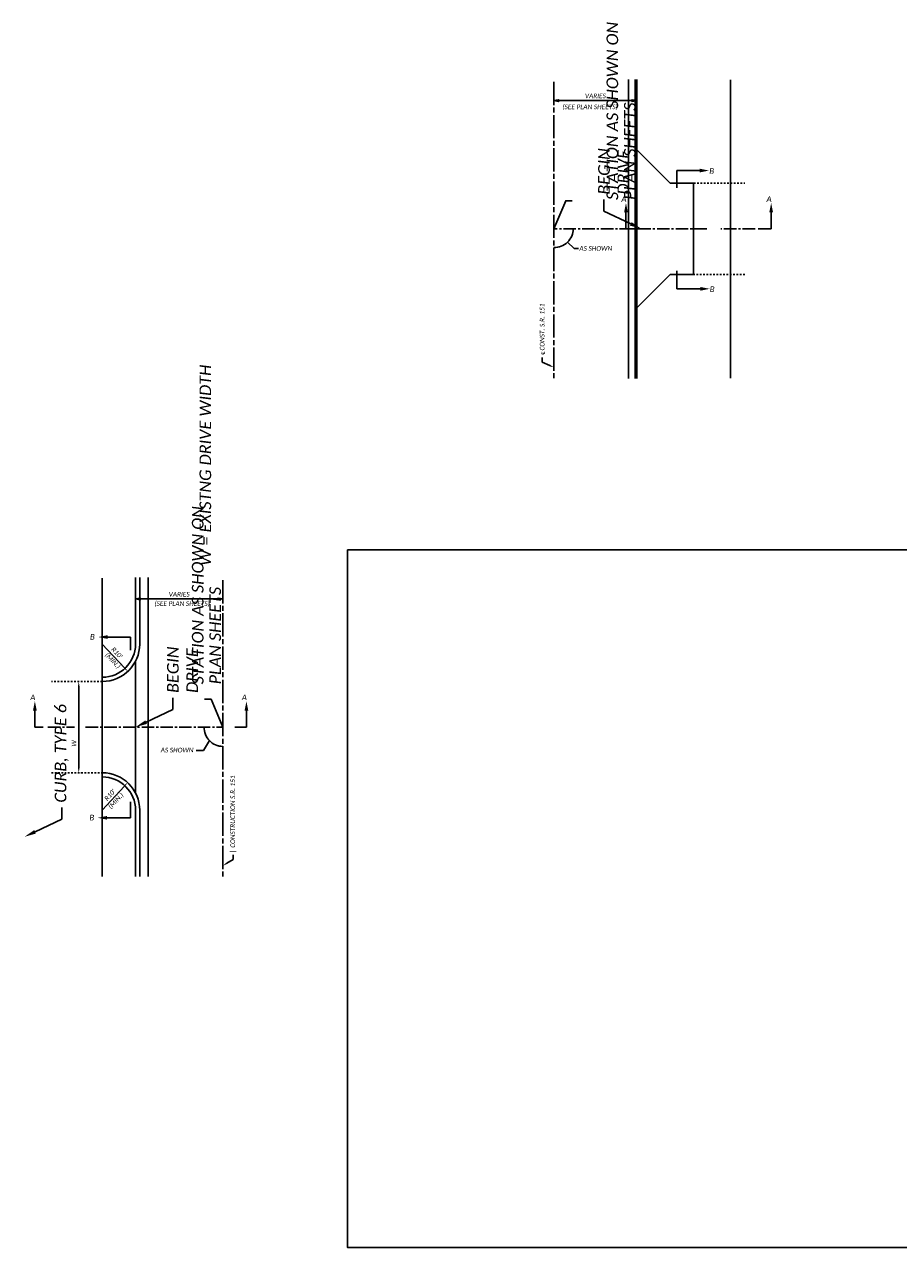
# Model space of a CAD drawing. Header units: feet. Extents: x -1912 to 2476272, y 5839 to 232881.
# Tile 1 of 3: x -1912 to -1859, y 5839 to 5912. Entities that reach past the tile are written whole.
import ezdxf
from ezdxf import colors
from ezdxf.entities.mleader import LeaderData, LeaderLine
from ezdxf.math import Vec2, Vec3

# ---------------------------------------------------------------- set-up
doc = ezdxf.new("R2010")
doc.units = ezdxf.units.FT
doc.header["$MEASUREMENT"] = 0
for name, pattern in [('CENTER2', [1.125, 0.75, -0.125, 0.125, -0.125]), ('CL', [2, 0.3, -0.15, 1.4, -0.15]), ('OhDOT_USTN5', [0.11, 0.055, -0.055]), ('rowex', [0])]:
    doc.linetypes.add(name, pattern=pattern)
for name, color, linetype in [('GE_P_Driveway_CL', 7, 'CENTER2'), ('GE_X_CL', 7, 'CL'), ('PV_P_Curb', 120, 'Continuous'), ('PV_P_Drive', 230, 'Continuous'), ('PV_X_Driveway', 7, 'OhDOT_USTN5'), ('RW_X_Fee_RW', 6, 'rowex'), ('SH_Text', 7, 'Continuous'), ('SH_TextH', 4, 'Continuous'), ('SH_TextM', 7, 'Continuous')]:
    doc.layers.add(name, color=color, linetype=linetype)
doc.layers.add('SC_Scratch7', color=140, linetype='Continuous', plot=False)
doc.styles.add('Slanted Normal (0.14) Fixed Spacing Font 31', font='calibrii.ttf', dxfattribs={"height": 0.14})
doc.styles.add('Slanted Normal (0.14) Font 31', font='calibrii.ttf', dxfattribs={"height": 0.14})
doc.styles.add('Slanted Sub-Title (0.17) Font 31', font='calibrii.ttf', dxfattribs={"height": 0.17})
doc.styles.add('Straight-Normal', font='calibri.ttf', dxfattribs={"height": 0.14})
doc.dimstyles.new('Dec-0  Slanted', dxfattribs={"dimtxt": 0.14, "dimasz": 0.14, "dimexe": 0.07, "dimexo": 0.125, "dimgap": 0.07, "dimtad": 1, "dimdec": 0, "dimzin": 3, "dimdsep": 46, "dimtxsty": 'Slanted Normal (0.14) Fixed Spacing Font 31', "dimcen": 0.1, "dimclrd": 95, "dimclre": 95, "dimclrt": 256, "dimaunit": 1, "dimadec": 5, "dimazin": 3, "dimtfac": 1, "dimtdec": 0, "dimtmove": 0, "dimatfit": 0, "dimfxl": 1, "dimtolj": 1, "dimtzin": 0, "dimlwd": -1, "dimlwe": -1, "dimarcsym": 0})
doc.dimstyles.new('Dec-0  Straight', dxfattribs={"dimtxt": 0.14, "dimasz": 0.14, "dimexe": 0.07, "dimexo": 0.07, "dimgap": 0.07, "dimtad": 1, "dimdec": 0, "dimzin": 3, "dimdsep": 46, "dimtxsty": 'Straight-Normal', "dimblk": 'Dim1', "dimcen": 0, "dimclrd": 95, "dimclre": 95, "dimclrt": 7, "dimadec": 0, "dimazin": 3, "dimtfac": 1, "dimtdec": 0, "dimtix": 1, "dimtofl": 0, "dimtmove": 1, "dimatfit": 3, "dimldrblk": 'Dim1', "dimfxl": 1, "dimtolj": 1, "dimtzin": 0, "dimlwd": -1, "dimlwe": -1, "dimarcsym": 0})

# ---------------------------------------------------------------- blocks, each defined once
blk = doc.blocks.new('TERMF')
at = {"color": 7, "linetype": 'Continuous', "lineweight": 0}
blk.add_solid([(-0.14, -0.028), (-0.14, 0.028), (0, 0)], dxfattribs=at)
blk = doc.blocks.new('Dim1')
h = blk.add_hatch(color=4)
h.dxf.hatch_style = 1
h.paths.add_polyline_path([(0, 0), (-1, -0.2), (-1, 0.2)])
at = {"color": 4}
blk.add_lwpolyline([(0, 0), (-1, -0.2), (-1, 0.2), (0, 0)], dxfattribs=at)
blk = doc.blocks.new('*D941')
at = {"layer": 'Defpoints', "color": 0, "transparency": 16777216}
for p in [(-1904.86, 5877.731), (-1899.61, 5876.809), (-1904.86, 5876.172)]:
    blk.add_point(p, dxfattribs=at)
at = {"layer": 'SH_TextM', "color": 95, "linetype": 'Continuous', "transparency": 16777216}
for p, q in [((-1904.86, 5876.312), (-1904.86, 5877.871)), ((-1899.89, 5877.731), (-1904.58, 5877.731))]:
    blk.add_line(p, q, dxfattribs=at)
at = {"layer": 'SH_TextM', "color": 95, "transparency": 16777216, "xscale": 0.28, "yscale": 0.28, "zscale": 0.28, "rotation": 180}
blk.add_blockref('Dim1', (-1904.86, 5877.731), dxfattribs=at)
at = {"layer": 'SH_TextM', "color": 95, "transparency": 16777216, "xscale": 0.28, "yscale": 0.28, "zscale": 0.28}
blk.add_blockref('Dim1', (-1899.61, 5877.731), dxfattribs=at)
at = {"layer": 'SH_TextM', "color": 7, "transparency": 16777216, "insert": (-1902.235, 5878.015), "char_height": 0.28, "attachment_point": 5, "style": 'Slanted Normal (0.14) Font 31'}
blk.add_mtext('\\A1;VARIES', dxfattribs=at)
blk = doc.blocks.new('*D948')
at = {"layer": 'Defpoints', "color": 0, "transparency": 16777216}
for p in [(-1906.86, 5875.016), (-1905.326, 5873.37)]:
    blk.add_point(p, dxfattribs=at)
at = {"layer": 'SH_TextM', "color": 95, "linetype": 'Continuous', "transparency": 16777216}
blk.add_line((-1906.86, 5875.016), (-1905.517, 5873.575), dxfattribs=at)
at = {"layer": 'SH_TextM', "color": 95, "transparency": 16777216}
blk.add_solid([(-1905.482, 5873.607), (-1905.551, 5873.543), (-1905.326, 5873.37)], dxfattribs=at)
at = {"layer": 'SH_TextM', "transparency": 16777216, "insert": (-1905.981, 5874.488), "char_height": 0.28, "attachment_point": 5, "rotation": 312.99526, "style": 'Slanted Normal (0.14) Fixed Spacing Font 31'}
blk.add_mtext("\\A1;R10'", dxfattribs=at)
blk = doc.blocks.new('*D949')
at = {"layer": 'Defpoints', "color": 0, "transparency": 16777216}
for p in [(-1905.341, 5866.675), (-1906.86, 5865.016)]:
    blk.add_point(p, dxfattribs=at)
at = {"layer": 'SH_TextM', "color": 95, "linetype": 'Continuous', "transparency": 16777216}
blk.add_line((-1906.86, 5865.016), (-1905.53, 5866.469), dxfattribs=at)
at = {"layer": 'SH_TextM', "color": 95, "transparency": 16777216}
blk.add_solid([(-1905.564, 5866.5), (-1905.495, 5866.437), (-1905.341, 5866.675)], dxfattribs=at)
at = {"layer": 'SH_TextM', "transparency": 16777216, "insert": (-1906.404, 5865.934), "char_height": 0.28, "attachment_point": 5, "rotation": 47.52898, "style": 'Slanted Normal (0.14) Fixed Spacing Font 31'}
blk.add_mtext("\\A1;R10'", dxfattribs=at)
blk = doc.blocks.new('*D950')
at = {"layer": 'Defpoints', "color": 0, "transparency": 16777216}
for p in [(-1908.391, 5872.766), (-1908.276, 5872.766), (-1908.391, 5867.266)]:
    blk.add_point(p, dxfattribs=at)
at = {"layer": 'SH_TextM', "color": 95, "linetype": 'Continuous', "transparency": 16777216}
for p, q in [((-1908.276, 5867.546), (-1908.276, 5872.486)), ((-1908.141, 5872.766), (-1908.136, 5872.766)), ((-1908.141, 5867.266), (-1908.136, 5867.266))]:
    blk.add_line(p, q, dxfattribs=at)
at = {"layer": 'SH_TextM', "color": 95, "transparency": 16777216}
for points in [[(-1908.323, 5872.486), (-1908.23, 5872.486), (-1908.276, 5872.766)], [(-1908.323, 5867.546), (-1908.23, 5867.546), (-1908.276, 5867.266)]]:
    blk.add_solid(points, dxfattribs=at)
at = {"layer": 'SH_TextM', "transparency": 16777216, "insert": (-1908.557, 5869.036), "char_height": 0.28, "attachment_point": 5, "rotation": 90, "style": 'Slanted Normal (0.14) Fixed Spacing Font 31'}
blk.add_mtext('\\A1;W', dxfattribs=at)
blk = doc.blocks.new('*D951')
at = {"layer": 'Defpoints', "color": 0, "transparency": 16777216}
for p in [(-1874.707, 5907.731), (-1879.689, 5906.809), (-1874.707, 5906.809)]:
    blk.add_point(p, dxfattribs=at)
at = {"layer": 'SH_TextM', "color": 95, "linetype": 'Continuous', "transparency": 16777216}
for p, q in [((-1879.409, 5907.731), (-1874.987, 5907.731)), ((-1874.707, 5906.949), (-1874.707, 5907.871))]:
    blk.add_line(p, q, dxfattribs=at)
at = {"layer": 'SH_TextM', "color": 95, "transparency": 16777216, "xscale": 0.28, "yscale": 0.28, "zscale": 0.28, "rotation": 180}
blk.add_blockref('Dim1', (-1879.689, 5907.731), dxfattribs=at)
at = {"layer": 'SH_TextM', "color": 95, "transparency": 16777216, "xscale": 0.28, "yscale": 0.28, "zscale": 0.28}
blk.add_blockref('Dim1', (-1874.707, 5907.731), dxfattribs=at)
at = {"layer": 'SH_TextM', "color": 7, "transparency": 16777216, "insert": (-1877.198, 5908.015), "char_height": 0.28, "attachment_point": 5, "style": 'Slanted Normal (0.14) Font 31'}
blk.add_mtext('\\A1;VARIES', dxfattribs=at)

msp = doc.modelspace()

# ---------------------------------------------------------------- linework, layer by layer
at = {"layer": 'GE_P_Driveway_CL', "flags": 128}
for points in [[(-1870.49, 5900.016), (-1879.689, 5900.016)], [(-1867.594, 5900.016), (-1869.653, 5900.016)], [(-1910.128, 5870.016), (-1908.54, 5870.016)], [(-1907.863, 5870.016), (-1899.61, 5870.016)]]:
    msp.add_lwpolyline(points, dxfattribs=at)
at = {"layer": 'GE_X_CL', "flags": 128}
for points in [[(-1879.689, 5891.016), (-1879.689, 5908.985)], [(-1899.61, 5861.016), (-1899.61, 5878.985)]]:
    msp.add_lwpolyline(points, dxfattribs=at)
at = {"layer": 'PV_P_Curb'}
msp.add_line((-1904.11, 5861.016), (-1904.11, 5879.016), dxfattribs=at)
at = {"layer": 'PV_P_Curb', "flags": 128}
for points in [[(-1875.207, 5890.998), (-1875.207, 5908.998)], [(-1874.807, 5890.998), (-1874.807, 5908.998)], [(-1874.707, 5890.998), (-1874.707, 5908.998)], [(-1904.86, 5875.016), (-1904.86, 5879.016)], [(-1904.61, 5875.016), (-1904.61, 5879.016)], [(-1904.86, 5866.046), (-1904.86, 5873.985)], [(-1904.86, 5861.016), (-1904.86, 5865.016)], [(-1904.61, 5861.016), (-1904.61, 5865.016)]]:
    msp.add_lwpolyline(points, dxfattribs=at)
at = {"layer": 'PV_P_Curb', "extrusion": (0, 0, -1)}
for radius in [2, 2.25]:
    msp.add_arc((1906.86, 5875.016), radius, 180, 270, dxfattribs=at)
at = {"layer": 'PV_P_Curb'}
for radius in [2.25, 2]:
    msp.add_arc((-1906.86, 5865.016), radius, 0, 90, dxfattribs=at)
at = {"layer": 'PV_P_Drive'}
for p, q in [((-1872.707, 5902.766), (-1874.707, 5904.766)), ((-1871.293, 5902.766), (-1872.707, 5902.766)), ((-1872.707, 5897.266), (-1874.707, 5895.266)), ((-1871.293, 5897.266), (-1872.707, 5897.266)), ((-1906.86, 5867.016), (-1906.86, 5873.016))]:
    msp.add_line(p, q, dxfattribs=at)
for points in [[(-1874.707, 5895.266), (-1874.707, 5904.766)], [(-1871.293, 5897.266), (-1871.293, 5902.735)]]:
    msp.add_lwpolyline(points, dxfattribs=at)
at = {"layer": 'PV_X_Driveway'}
for p, q in [((-1871.275, 5902.766), (-1868.212, 5902.766)), ((-1868.212, 5897.266), (-1871.275, 5897.266)), ((-1906.86, 5872.766), (-1909.923, 5872.766)), ((-1909.923, 5867.266), (-1906.86, 5867.266))]:
    msp.add_line(p, q, dxfattribs=at)
at = {"layer": 'RW_X_Fee_RW', "ltscale": 0.9}
for p, q in [((-1869.074, 5891.016), (-1869.074, 5908.985)), ((-1906.86, 5861.016), (-1906.86, 5878.985))]:
    msp.add_line(p, q, dxfattribs=at)
at = {"layer": 'SC_Scratch7'}
msp.add_lwpolyline([(-1892.1, 5880.685), (-1831.1, 5880.685), (-1831.1, 5838.685), (-1892.1, 5838.685)], close=True, dxfattribs=at)
at = {"layer": 'SH_Text'}
for points in [[(-1879.689, 5900.016), (-1878.983, 5901.707), (-1878.594, 5901.707)], [(-1878.874, 5899.213), (-1878.468, 5898.834), (-1878.217, 5898.834)], [(-1899.61, 5870.016), (-1900.316, 5871.707), (-1900.704, 5871.707)], [(-1900.412, 5869.201), (-1900.776, 5868.613), (-1901.211, 5868.613)]]:
    msp.add_lwpolyline(points, dxfattribs=at)
at = {"layer": 'SH_Text', "color": 95, "linetype": 'Continuous'}
for centre, start, end in [((-1879.666, 5900.033), 268.8397, 359.11297), ((-1899.592, 5869.993), 178.8397, 269.11297)]:
    msp.add_arc(centre, 1.14, start, end, dxfattribs=at)
at = {"layer": 'SH_Text', "color": 95}
for points in [[(-1878.52, 5899.732), (-1878.613, 5899.745), (-1878.526, 5900.016)], [(-1879.416, 5898.973), (-1879.405, 5898.88), (-1879.689, 5898.894)], [(-1900.652, 5869.743), (-1900.745, 5869.732), (-1900.732, 5870.016)], [(-1899.894, 5868.852), (-1899.879, 5868.944), (-1899.61, 5868.853)]]:
    msp.add_solid(points, dxfattribs=at)
at = {"layer": 'SH_TextH'}
for p, q in [((-1872.296, 5903.523), (-1872.296, 5902.49)), ((-1875.358, 5900.016), (-1874.397, 5900.016)), ((-1867.407, 5900.016), (-1866.626, 5900.016)), ((-1872.296, 5897.495), (-1872.296, 5896.403)), ((-1905.163, 5875.44), (-1905.163, 5874.639)), ((-1910.915, 5870.016), (-1910.423, 5870.016)), ((-1898.896, 5870.016), (-1898.19, 5870.016)), ((-1905.163, 5865.511), (-1905.163, 5864.558))]:
    msp.add_line(p, q, dxfattribs=at)
at = {"layer": 'SH_TextH', "flags": 128}
for points in [[(-1872.296, 5903.523), (-1870.919, 5903.523)], [(-1875.358, 5900.016), (-1875.358, 5901.016)], [(-1866.626, 5900.016), (-1866.626, 5901.016)], [(-1872.296, 5896.403), (-1870.888, 5896.403)], [(-1905.163, 5875.44), (-1906.54, 5875.44)], [(-1910.915, 5870.016), (-1910.915, 5871.016)], [(-1898.19, 5870.016), (-1898.19, 5871.016)], [(-1905.163, 5864.558), (-1906.571, 5864.558)]]:
    msp.add_lwpolyline(points, dxfattribs=at)

# ---------------------------------------------------------------- block references
at = {"layer": 'SH_TextH', "yscale": 4.000000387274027, "zscale": 4.000000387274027}
for p, xscale in [((-1870.363, 5903.523), 4.000000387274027), ((-1870.332, 5896.402), 4.000000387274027), ((-1907.097, 5875.44), -4.000000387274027), ((-1907.127, 5864.558), -4.000000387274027)]:
    msp.add_blockref('TERMF', p, dxfattribs=dict(at, xscale=xscale))
at = {"layer": 'SH_TextH', "xscale": 4.000000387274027, "yscale": 4.000000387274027, "zscale": 4.000000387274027, "rotation": 89.99999999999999}
for p in [(-1875.358, 5901.572), (-1866.626, 5901.572), (-1910.915, 5871.572), (-1898.19, 5871.572)]:
    msp.add_blockref('TERMF', p, dxfattribs=at)

# ---------------------------------------------------------------- texts
at = {"layer": 'SH_Text', "char_height": 0.7, "width": 11.37655, "attachment_point": 1, "rotation": 90, "line_spacing_factor": 0.9, "style": 'Slanted Normal (0.14) Fixed Spacing Font 31'}
for insert in [(-1876.529, 5901.749), (-1901.471, 5872.591)]:
    msp.add_mtext('STATION AS SHOWN ON PLAN SHEETS', dxfattribs=dict(at, insert=insert))
at = {"layer": 'SH_Text', "insert": (-1879.186, 5907.497), "char_height": 0.28, "width": 4.31536, "attachment_point": 1, "line_spacing_factor": 0.9, "style": 'Slanted Normal (0.14) Fixed Spacing Font 31'}
msp.add_mtext('(SEE PLAN SHEETS)', dxfattribs=at)
at = {"layer": 'SH_Text', "char_height": 0.28, "style": 'Slanted Normal (0.14) Fixed Spacing Font 31'}
for s, insert, width, attachment_point in [('AS SHOWN', (-1878.162, 5898.976), 4.16882, 1), ('(SEE PLAN SHEETS)', (-1902.059, 5877.596), 4.31536, 2), ('AS SHOWN', (-1903.345, 5868.774), 4.16882, 1)]:
    msp.add_mtext(s, dxfattribs=dict(at, insert=insert, width=width, attachment_point=attachment_point))
at = {"layer": 'SH_Text', "insert": (-1901.012, 5879.725), "char_height": 0.7, "width": 15.29495, "attachment_point": 1, "rotation": 90, "style": 'Slanted Normal (0.14) Fixed Spacing Font 31'}
msp.add_mtext('W = EXISTNG DRIVE WIDTH', dxfattribs=at)
at = {"layer": 'SH_TextH', "char_height": 0.34, "width": 3.93712, "attachment_point": 8, "style": 'Slanted Sub-Title (0.17) Font 31'}
for s, insert in [('{\\T1.667;B}', (-1870.108, 5903.328)), ('{\\T1.667;A}', (-1875.38, 5901.639)), ('{\\T1.667;A}', (-1866.647, 5901.639)), ('{\\T1.667;B}', (-1870.078, 5896.207)), ('{\\T1.667;B}', (-1907.361, 5875.279)), ('{\\T1.667;A}', (-1910.937, 5871.639)), ('{\\T1.667;A}', (-1898.212, 5871.639)), ('{\\T1.667;B}', (-1907.392, 5864.397))]:
    msp.add_mtext(s, dxfattribs=dict(at, insert=insert))
at = {"layer": 'SH_TextM', "char_height": 0.28, "width": 1.63919, "attachment_point": 2, "style": 'Slanted Normal (0.14) Fixed Spacing Font 31'}
for insert, rotation in [((-1906.13, 5874.115), 312.99526), ((-1906.148, 5865.674), 47.52898)]:
    msp.add_mtext('(MIN.)', dxfattribs=dict(at, insert=insert, rotation=rotation))

# ---------------------------------------------------------------- dimensions: what is measured, and where the dimension line sits
at = {"layer": 'SH_TextM'}
dim = msp.add_linear_dim(base=(-1874.707, 5907.731), p1=(-1879.689, 5906.809), p2=(-1874.707, 5906.809), text='VARIES', dimstyle='Dec-0  Straight', override={"dimpost": "'", "dimtxsty": 'Slanted Normal (0.14) Font 31', "dimse1": 1}, dxfattribs=at)
dim.commit()
dim.dimension.update_dxf_attribs({"geometry": '*D951', "text_midpoint": (-1877.198, 5908.015)})
dim = msp.add_linear_dim(base=(-1904.86, 5877.731), p1=(-1899.61, 5876.809), p2=(-1904.86, 5876.172), angle=180, text='VARIES', dimstyle='Dec-0  Straight', override={"dimpost": "'", "dimtxsty": 'Slanted Normal (0.14) Font 31', "dimse1": 1}, dxfattribs=at)
dim.commit()
dim.dimension.update_dxf_attribs({"geometry": '*D941', "text_midpoint": (-1902.235, 5878.015)})
for center, mpoint, picture, middle in [((-1906.86, 5875.016), (-1905.326, 5873.37), '*D948', (-1905.981, 5874.488)), ((-1906.86, 5865.016), (-1905.341, 5866.675), '*D949', (-1906.404, 5865.934))]:
    dim = msp.add_radius_dim(center=center, mpoint=mpoint, text="R10'", dimstyle='Dec-0  Slanted', override={"dimpost": "'"}, dxfattribs=at)
    dim.commit()
    dim.dimension.update_dxf_attribs({"geometry": picture, "text_midpoint": middle})
dim = msp.add_linear_dim(base=(-1908.276, 5872.766), p1=(-1908.391, 5867.266), p2=(-1908.391, 5872.766), angle=90, text='W', dimstyle='Dec-0  Slanted', override={"dimpost": "'", "dimcen": 2}, dxfattribs=at)
dim.commit()
dim.dimension.update_dxf_attribs({"geometry": '*D950', "text_midpoint": (-1908.276, 5869.036), "dimtype": 160})

# ---------------------------------------------------------------- leaders
ml = msp.add_multileader_mtext('Standard', dxfattribs=at)
ml.set_content('BEGIN\\PDRIVE', color=256, style='Slanted Normal (0.14) Fixed Spacing Font 31')
ml.set_leader_properties(color=9)
ml.build(insert=Vec2(0, 0))
ml.multileader.update_dxf_attribs({"text_right_attachment_type": 3, "dogleg_length": 0.14, "arrow_head_size": 0.7, "scale": 5})
ctx = ml.context
ctx.base_point, ctx.scale, ctx.char_height, ctx.arrow_head_size, ctx.landing_gap_size, ctx.plane_origin, ctx.plane_x_axis, ctx.plane_y_axis = Vec3(-1876.683, 5901.772), 5, 0.7, 0.7, 0.3, Vec3(-1874.439, 5900.016), Vec3(0, 1), Vec3(-1, 0)
ctx.right_attachment = 3
notes = []
notes.append((ctx, [(0, (1, 1, 0), (-1876.683, 5901.072), (0, 1), 0.7, [(0, [(-1874.439, 5900.016)], 0, [])])]))
ctx.mtext.insert, ctx.mtext.text_direction, ctx.mtext.rotation, ctx.mtext.flow_direction = Vec3(-1877.033, 5902.072), Vec3(0, 1), 1.570796, 5
ml = msp.add_multileader_mtext('Standard', dxfattribs=at)
ml.set_content('{\\fISOCPEUR|b0|i1|c0|p34;℄} CONST. S.R. 151', color=256, style='Slanted Normal (0.14) Fixed Spacing Font 31')
ml.set_leader_properties(color=9)
ml.build(insert=Vec2(0, 0))
ml.multileader.update_dxf_attribs({"text_right_attachment_type": 3, "dogleg_length": 0.14, "arrow_head_size": 0.28, "scale": 2})
ctx = ml.context
ctx.base_point, ctx.scale, ctx.char_height, ctx.arrow_head_size, ctx.landing_gap_size, ctx.plane_origin, ctx.plane_x_axis, ctx.plane_y_axis = Vec3(-1880.399, 5892.27), 2, 0.28, 0.28, 0.12, Vec3(-1879.689, 5891.878), Vec3(0, 1), Vec3(-1, 0)
ctx.right_attachment = 3
notes.append((ctx, [(0, (1, 1, 0), (-1880.399, 5891.99), (0, 1), 0.28, [(0, [(-1879.689, 5891.669)], 0, [])])]))
ctx.mtext.insert, ctx.mtext.text_direction, ctx.mtext.rotation, ctx.mtext.flow_direction = Vec3(-1880.541, 5892.39), Vec3(0, 1), 1.570796, 5
ml = msp.add_multileader_mtext('Standard', dxfattribs=at)
ml.set_content('BEGIN\\PDRIVE', color=256, style='Slanted Normal (0.14) Fixed Spacing Font 31')
ml.set_leader_properties(color=9)
ml.build(insert=Vec2(0, 0))
ml.multileader.update_dxf_attribs({"text_right_attachment_type": 3, "dogleg_length": 0.14, "arrow_head_size": 0.7, "scale": 5})
ctx = ml.context
ctx.base_point, ctx.scale, ctx.char_height, ctx.arrow_head_size, ctx.landing_gap_size, ctx.plane_origin, ctx.plane_x_axis, ctx.plane_y_axis = Vec3(-1902.616, 5871.772), 5, 0.7, 0.7, 0.3, Vec3(-1904.86, 5870.016), Vec3(0, 1), Vec3(-1, 0)
ctx.right_attachment = 3
notes.append((ctx, [(0, (1, 1, 0), (-1902.616, 5871.072), (0, 1), 0.7, [(0, [(-1904.86, 5870.016)], 0, [])])]))
ctx.mtext.insert, ctx.mtext.text_direction, ctx.mtext.rotation, ctx.mtext.flow_direction = Vec3(-1902.966, 5872.072), Vec3(0, 1), 1.570796, 5
ml = msp.add_multileader_mtext('Standard', dxfattribs=at)
ml.set_content('CURB, TYPE 6', color=256, style='Slanted Normal (0.14) Fixed Spacing Font 31')
ml.set_leader_properties(color=9)
ml.build(insert=Vec2(0, 0))
ml.multileader.update_dxf_attribs({"text_right_attachment_type": 3, "dogleg_length": 0.14, "arrow_head_size": 0.7, "scale": 5})
ctx = ml.context
ctx.base_point, ctx.scale, ctx.char_height, ctx.arrow_head_size, ctx.landing_gap_size, ctx.plane_origin, ctx.plane_x_axis, ctx.plane_y_axis = Vec3(-1909.296, 5865.169), 5, 0.7, 0.7, 0.3, Vec3(-1911.54, 5863.413), Vec3(0, 1), Vec3(-1, 0)
ctx.right_attachment = 3
notes.append((ctx, [(0, (1, 1, 0), (-1909.296, 5864.469), (0, 1), 0.7, [(0, [(-1911.54, 5863.413)], 0, [])])]))
ctx.mtext.insert, ctx.mtext.text_direction, ctx.mtext.rotation, ctx.mtext.flow_direction = Vec3(-1909.722, 5865.469), Vec3(0, 1), 1.570796, 5
ml = msp.add_multileader_mtext('Standard', dxfattribs=at)
ml.set_content('| CONSTRUCTION S.R. 151', color=256, style='Slanted Normal (0.14) Fixed Spacing Font 31')
ml.set_leader_properties(color=9)
ml.build(insert=Vec2(0, 0))
ml.multileader.update_dxf_attribs({"text_right_attachment_type": 3, "dogleg_length": 0.14, "arrow_head_size": 0.28, "scale": 2})
ctx = ml.context
ctx.base_point, ctx.scale, ctx.char_height, ctx.arrow_head_size, ctx.landing_gap_size, ctx.plane_origin, ctx.plane_x_axis, ctx.plane_y_axis = Vec3(-1898.991, 5862.334), 2, 0.28, 0.28, 0.12, Vec3(-1899.61, 5861.878), Vec3(0, 1), Vec3(-1, 0)
ctx.right_attachment = 3
notes.append((ctx, [(0, (1, 1, 0), (-1898.991, 5862.054), (0, 1), 0.28, [(0, [(-1899.61, 5861.669)], 0, [])])]))
ctx.mtext.insert, ctx.mtext.text_direction, ctx.mtext.rotation, ctx.mtext.flow_direction = Vec3(-1899.155, 5862.454), Vec3(0, 1), 1.570796, 5
for ctx, leaders in notes:
    for number, flags, end, landing, length, lines in leaders:
        leader = LeaderData()
        leader.index, (leader.has_last_leader_line, leader.has_dogleg_vector, leader.attachment_direction) = number, flags
        leader.last_leader_point, leader.dogleg_vector, leader.dogleg_length = Vec3(end), Vec3(landing), length
        for number, points, colour, breaks in lines:
            line = LeaderLine()
            line.index, line.vertices, line.color, line.breaks = number, Vec3.list(points), colors.encode_raw_color(colour), breaks
            leader.lines.append(line)
        ctx.leaders.append(leader)

doc.saveas('drawing.dxf')
